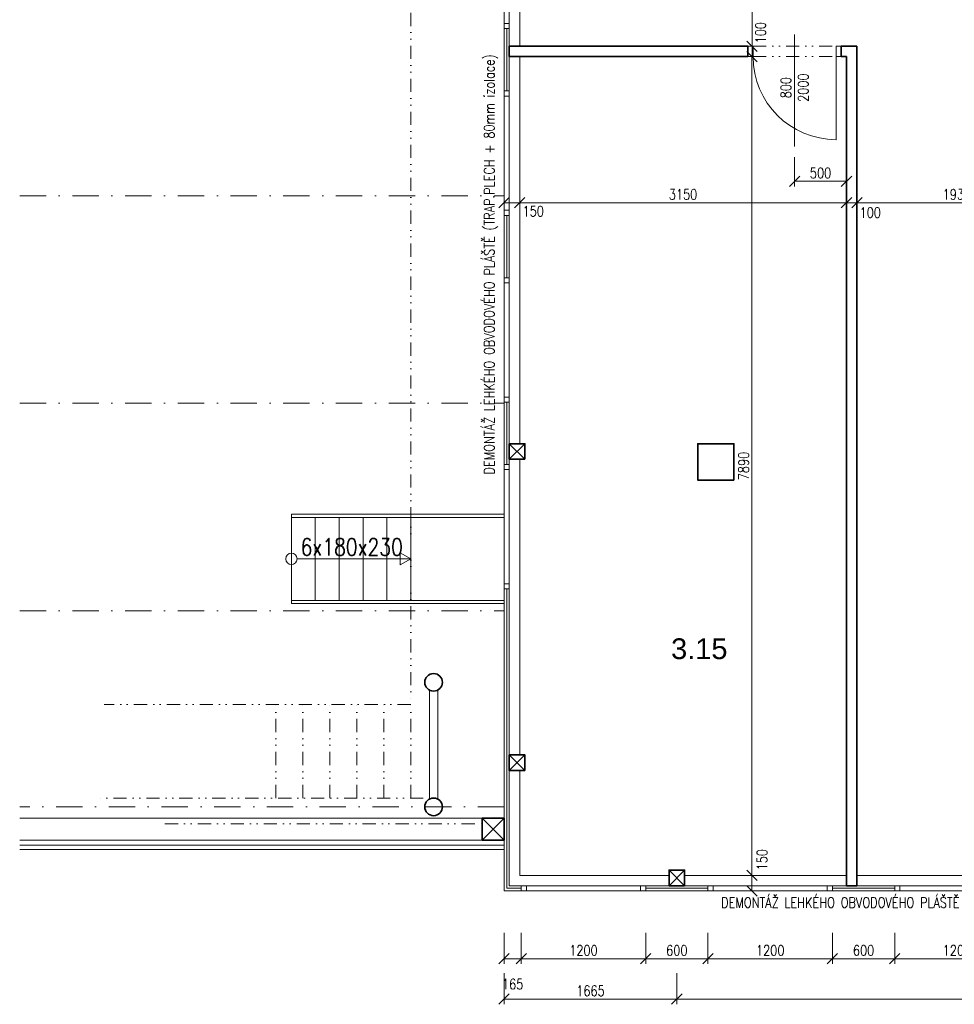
# Model space of a CAD drawing. Header units: millimetres. Extents: x -485339 to 286898, y -1189934 to 1602269.
# Tile 142 of 230: x -75174 to -66166, y -704222 to -694733. Entities that reach past the tile are written whole.
import ezdxf

# ---------------------------------------------------------------- set-up
doc = ezdxf.new("R2010")
doc.units = ezdxf.units.MM
doc.header["$LTSCALE"] = 10
doc.linetypes.add('DASHDOT', pattern=[25.4, 12.7, -6.35, 0, -6.35])
doc.linetypes.add('DĚLICÍ2', pattern=[15.875, 6.35, -3.175, 0, -3.175, 0, -3.175])
doc.layers.get('Defpoints').update_dxf_attribs({"lineweight": 0})
for name, color, linetype, lineweight, true_color in [('BOUR_DVEŘE', 7, 'Continuous', 18, 0x4ccd32), ('BOUR_OBV.PLÁŠT', 7, 'Continuous', 18, 0x4ccd32), ('BOUR_OKNA', 7, 'Continuous', 18, 0x4ccd32), ('BOURÁNÍ_POPIS', 7, 'Continuous', 18, 0x4ccd32)]:
    doc.layers.add(name, color=color, linetype=linetype, lineweight=lineweight, true_color=true_color)
for name, color, linetype, lineweight in [('St__otvory_dveře', 40, 'Continuous', 18), ('St_kóty', 132, 'Continuous', 18), ('St_lehký obvodový plášť', 152, 'Continuous', 18), ('St_plocha_místnosti', 250, 'Continuous', 18), ('St_popis', 250, 'Continuous', 18), ('St_popis_otvory', 40, 'Continuous', 18), ('St_sloupy_konstrukce haly', 5, 'Continuous', 35), ('St_sloupy_opláštění_půdorys', 25, 'Continuous', 35), ('St_čáry_nad', 250, 'DĚLICÍ2', 18), ('St_čáry_obrys', 5, 'Continuous', 35), ('St_čáry_osy', 250, 'DASHDOT', 18), ('St_čáry_plné', 250, 'Continuous', 18)]:
    doc.layers.add(name, color=color, linetype=linetype, lineweight=lineweight)
doc.styles.add('Andy', font='arial.ttf')
doc.styles.get("Standard").update_dxf_attribs({"font": 'simplex.shx', "width": 0.8})
doc.linetypes.add('ZIGZAG', pattern='A,0.00254,-5.08,[131,ltypeshp.shx,S=5.08,R=0,X=-5.08,Y=0],-10.16,[131,ltypeshp.shx,S=5.08,R=180,X=5.08,Y=0],-5.08', length=20.32254)
doc.dimstyles.new('stavebníM50 vnitřní', dxfattribs={"dimtxt": 100, "dimasz": 100, "dimexe": 50, "dimexo": 100, "dimgap": 30, "dimtad": 1, "dimdec": 0, "dimtxsty": 'Standard', "dimblk": 'OBLIQUE', "dimcen": 2.5, "dimclrd": 256, "dimclre": 256, "dimclrt": 256, "dimadec": 0, "dimazin": 0, "dimtfac": 1, "dimtdec": 0, "dimtmove": 2, "dimatfit": 2, "dimldrblk": 'OBLIQUE', "dimfxl": 250, "dimfxlon": 1, "dimlwd": -1, "dimlwe": -1, "dimarcsym": 0})

# ---------------------------------------------------------------- blocks, each defined once
blk = doc.blocks.new('G$C2A6251B2')
at = {"layer": 'St_lehký obvodový plášť', "color": 0, "ltscale": 2}
for points in [[(0, -50), (1200, -50), (1200, 0), (0, 0)], [(0, -50), (50, -50), (50, 0), (0, 0)], [(1200, -50), (1150, -50), (1150, 0), (1200, 0)]]:
    blk.add_lwpolyline(points, close=True, dxfattribs=at)
blk = doc.blocks.new('G$CBB62DE26')
at = {"layer": 'St_sloupy_opláštění_půdorys', "ltscale": 2}
blk.add_lwpolyline([(-75, -150), (75, -150), (75, 0), (-75, 0)], close=True, dxfattribs=at)
for points in [[(-75, 0), (75, -150)], [(75, 0), (-75, -150)]]:
    blk.add_lwpolyline(points, dxfattribs=at)
blk = doc.blocks.new('G$CC1796412')
at = {"layer": 'St__otvory_dveře', "color": 0, "ltscale": 2}
blk.add_lwpolyline([(850, 0.8), (850, 800.8)], dxfattribs=at)
at = {"layer": 'St__otvory_dveře', "ltscale": 2}
for points in [[(50, 0), (0, 0), (0, -100), (50, -100)], [(900, 0.8), (850, 0.8), (850, -99.2), (900, -99.2)]]:
    blk.add_lwpolyline(points, close=True, dxfattribs=at)
at = {"layer": 'St__otvory_dveře', "linetype": 'DĚLICÍ2', "ltscale": 2}
for points in [[(50, 0), (850, 0.8)], [(50, -100), (850, -99.2)]]:
    blk.add_lwpolyline(points, dxfattribs=at)
at = {"layer": 'St__otvory_dveře', "color": 0, "ltscale": 2}
blk.add_arc((850, 0.8), 800, 90, 180, dxfattribs=at)
blk = doc.blocks.new('G$C08AFE675')
at = {"layer": 'St_sloupy_konstrukce haly', "color": 250, "lineweight": 18, "ltscale": 2}
for points in [[(-525, 40), (525, 40)], [(-525, -40), (525, -40)]]:
    blk.add_lwpolyline(points, dxfattribs=at)
at = {"layer": 'St_sloupy_konstrukce haly', "ltscale": 2}
for centre in [(-600, 0), (600, 0)]:
    blk.add_circle(centre, 85, dxfattribs=at)
blk = doc.blocks.new('G$C0F2906C7')
at = {"layer": 'St_sloupy_opláštění_půdorys', "ltscale": 2}
blk.add_lwpolyline([(-105, -105), (105, -105), (105, 105), (-105, 105)], close=True, dxfattribs=at)
for points in [[(-105, 105), (105, -105)], [(105, 105), (-105, -105)]]:
    blk.add_lwpolyline(points, dxfattribs=at)
blk = doc.blocks.new('_OBLIQUE')
at = {"color": 0, "linetype": 'ByBlock'}
blk.add_line((-0.5, -0.5), (0.5, 0.5), dxfattribs=at)
blk = doc.blocks.new('*D5186')
at = {"layer": 'Defpoints', "color": 0}
for p in [(-67624.9, -692948.8), (-68154.9, -694988.8), (-68114.9, -694988.8)]:
    blk.add_point(p, dxfattribs=at)
at = {"layer": 'St_kóty'}
for p, q in [((-67864.9, -692948.8), (-68164.9, -692948.8)), ((-68114.9, -692948.8), (-68114.9, -694988.8)), ((-68114.9, -694988.8), (-68064.9, -694988.8))]:
    blk.add_line(p, q, dxfattribs=at)
at = {"layer": 'St_kóty', "linetype": 'ByBlock', "xscale": 100, "yscale": 100, "zscale": 100}
for p, rotation in [((-68114.9, -692948.8), 90), ((-68114.9, -694988.8), 270)]:
    blk.add_blockref('_OBLIQUE', p, dxfattribs=dict(at, rotation=rotation))
at = {"layer": 'St_kóty', "insert": (-68194.9, -693968.8), "char_height": 100, "attachment_point": 5, "rotation": 90}
blk.add_mtext('2040', dxfattribs=at)
blk = doc.blocks.new('*D5187')
at = {"layer": 'Defpoints', "color": 0}
for p in [(-68154.9, -694988.8), (-68154.9, -695088.8), (-68114.9, -695088.8)]:
    blk.add_point(p, dxfattribs=at)
at = {"layer": 'St_kóty'}
for p, q in [((-68114.9, -694988.8), (-68064.9, -694988.8)), ((-68114.9, -694988.8), (-68114.9, -695088.8)), ((-68114.9, -695088.8), (-68064.9, -695088.8))]:
    blk.add_line(p, q, dxfattribs=at)
at = {"layer": 'St_kóty', "linetype": 'ByBlock', "xscale": 100, "yscale": 100, "zscale": 100}
for p, rotation in [((-68114.9, -694988.8), 90), ((-68114.9, -695088.8), 270)]:
    blk.add_blockref('_OBLIQUE', p, dxfattribs=dict(at, rotation=rotation))
at = {"layer": 'St_kóty', "insert": (-68032.5, -694857.7), "char_height": 100, "attachment_point": 5, "rotation": 90}
blk.add_mtext('100', dxfattribs=at)
blk = doc.blocks.new('*D5188')
at = {"layer": 'Defpoints', "color": 0}
for p in [(-68154.9, -695088.8), (-68766.1, -702978.8), (-68115.9, -702978.8)]:
    blk.add_point(p, dxfattribs=at)
at = {"layer": 'St_kóty'}
for p, q in [((-68115.9, -695088.8), (-68065.9, -695088.8)), ((-68115.9, -695088.8), (-68115.9, -702978.8)), ((-68365.9, -702978.8), (-68065.9, -702978.8))]:
    blk.add_line(p, q, dxfattribs=at)
at = {"layer": 'St_kóty', "linetype": 'ByBlock', "xscale": 100, "yscale": 100, "zscale": 100}
for p, rotation in [((-68115.9, -695088.8), 90), ((-68115.9, -702978.8), 270)]:
    blk.add_blockref('_OBLIQUE', p, dxfattribs=dict(at, rotation=rotation))
at = {"layer": 'St_kóty', "insert": (-68195.9, -699033.8), "char_height": 100, "attachment_point": 5, "rotation": 90}
blk.add_mtext('7890', dxfattribs=at)
blk = doc.blocks.new('*D5189')
at = {"layer": 'Defpoints', "color": 0}
for p in [(-68766.1, -702978.8), (-68765.1, -703128.8), (-68115.9, -703128.8)]:
    blk.add_point(p, dxfattribs=at)
at = {"layer": 'St_kóty'}
for p, q in [((-68365.9, -702978.8), (-68065.9, -702978.8)), ((-68115.9, -702978.8), (-68115.9, -703128.8)), ((-68365.9, -703128.8), (-68065.9, -703128.8))]:
    blk.add_line(p, q, dxfattribs=at)
at = {"layer": 'St_kóty', "linetype": 'ByBlock', "xscale": 100, "yscale": 100, "zscale": 100}
for p, rotation in [((-68115.9, -702978.8), 90), ((-68115.9, -703128.8), 270)]:
    blk.add_blockref('_OBLIQUE', p, dxfattribs=dict(at, rotation=rotation))
at = {"layer": 'St_kóty', "insert": (-68018.3, -702828.9), "char_height": 100, "attachment_point": 5, "rotation": 90}
blk.add_mtext('150', dxfattribs=at)
blk = doc.blocks.new('*D5190')
at = {"layer": 'Defpoints', "color": 0}
for p in [(-67704.9, -695956.1), (-67204.9, -695956.1), (-67204.9, -696289.8)]:
    blk.add_point(p, dxfattribs=at)
at = {"layer": 'St_kóty'}
for p, q in [((-67704.9, -696056.1), (-67704.9, -696339.8)), ((-67204.9, -696056.1), (-67204.9, -696339.8)), ((-67704.9, -696289.8), (-67204.9, -696289.8))]:
    blk.add_line(p, q, dxfattribs=at)
at = {"layer": 'St_kóty', "linetype": 'ByBlock', "xscale": 100, "yscale": 100, "zscale": 100, "rotation": 180}
blk.add_blockref('_OBLIQUE', (-67704.9, -696289.8), dxfattribs=at)
at = {"layer": 'St_kóty', "linetype": 'ByBlock', "xscale": 100, "yscale": 100, "zscale": 100}
blk.add_blockref('_OBLIQUE', (-67204.9, -696289.8), dxfattribs=at)
at = {"layer": 'St_kóty', "insert": (-67454.9, -696209.8), "char_height": 100, "attachment_point": 5}
blk.add_mtext('500', dxfattribs=at)
blk = doc.blocks.new('*D5191')
at = {"layer": 'Defpoints', "color": 0}
for p in [(-70504.9, -696428.8), (-70354.9, -696428.8), (-70354.9, -696496.5)]:
    blk.add_point(p, dxfattribs=at)
at = {"layer": 'St_kóty'}
for p, q in [((-70504.9, -696496.5), (-70504.9, -696546.5)), ((-70504.9, -696496.5), (-70354.9, -696496.5)), ((-70354.9, -696496.5), (-70354.9, -696546.5))]:
    blk.add_line(p, q, dxfattribs=at)
at = {"layer": 'St_kóty', "linetype": 'ByBlock', "xscale": 100, "yscale": 100, "zscale": 100, "rotation": 180}
blk.add_blockref('_OBLIQUE', (-70504.9, -696496.5), dxfattribs=at)
at = {"layer": 'St_kóty', "linetype": 'ByBlock', "xscale": 100, "yscale": 100, "zscale": 100}
blk.add_blockref('_OBLIQUE', (-70354.9, -696496.5), dxfattribs=at)
at = {"layer": 'St_kóty', "insert": (-70224.2, -696578.6), "char_height": 100, "attachment_point": 5}
blk.add_mtext('150', dxfattribs=at)
blk = doc.blocks.new('*D5192')
at = {"layer": 'Defpoints', "color": 0}
for p in [(-67204.9, -695088.8), (-70354.9, -696428.8), (-67204.9, -696496.5)]:
    blk.add_point(p, dxfattribs=at)
at = {"layer": 'St_kóty'}
for p, q in [((-67204.9, -696246.5), (-67204.9, -696546.5)), ((-70354.9, -696496.5), (-70354.9, -696546.5)), ((-70354.9, -696496.5), (-67204.9, -696496.5))]:
    blk.add_line(p, q, dxfattribs=at)
at = {"layer": 'St_kóty', "linetype": 'ByBlock', "xscale": 100, "yscale": 100, "zscale": 100, "rotation": 180}
blk.add_blockref('_OBLIQUE', (-70354.9, -696496.5), dxfattribs=at)
at = {"layer": 'St_kóty', "linetype": 'ByBlock', "xscale": 100, "yscale": 100, "zscale": 100}
blk.add_blockref('_OBLIQUE', (-67204.9, -696496.5), dxfattribs=at)
at = {"layer": 'St_kóty', "insert": (-68779.9, -696416.5), "char_height": 100, "attachment_point": 5}
blk.add_mtext('3150', dxfattribs=at)
blk = doc.blocks.new('*D5193')
at = {"layer": 'Defpoints', "color": 0}
for p in [(-67104.9, -694988.8), (-67204.9, -695088.8), (-67104.9, -696496.5)]:
    blk.add_point(p, dxfattribs=at)
at = {"layer": 'St_kóty'}
for p, q in [((-67204.9, -696246.5), (-67204.9, -696546.5)), ((-67104.9, -696246.5), (-67104.9, -696546.5)), ((-67204.9, -696496.5), (-67104.9, -696496.5))]:
    blk.add_line(p, q, dxfattribs=at)
at = {"layer": 'St_kóty', "linetype": 'ByBlock', "xscale": 100, "yscale": 100, "zscale": 100, "rotation": 180}
blk.add_blockref('_OBLIQUE', (-67204.9, -696496.5), dxfattribs=at)
at = {"layer": 'St_kóty', "linetype": 'ByBlock', "xscale": 100, "yscale": 100, "zscale": 100}
blk.add_blockref('_OBLIQUE', (-67104.9, -696496.5), dxfattribs=at)
at = {"layer": 'St_kóty', "insert": (-66975.9, -696592), "char_height": 100, "attachment_point": 5}
blk.add_mtext('100', dxfattribs=at)
blk = doc.blocks.new('*D5194')
at = {"layer": 'Defpoints', "color": 0}
for p in [(-67104.9, -694988.8), (-65175.3, -695048.8), (-65175.3, -696496.5)]:
    blk.add_point(p, dxfattribs=at)
at = {"layer": 'St_kóty'}
for p, q in [((-67104.9, -696246.5), (-67104.9, -696546.5)), ((-65175.3, -696246.5), (-65175.3, -696546.5)), ((-67104.9, -696496.5), (-65175.3, -696496.5))]:
    blk.add_line(p, q, dxfattribs=at)
at = {"layer": 'St_kóty', "linetype": 'ByBlock', "xscale": 100, "yscale": 100, "zscale": 100, "rotation": 180}
blk.add_blockref('_OBLIQUE', (-67104.9, -696496.5), dxfattribs=at)
at = {"layer": 'St_kóty', "linetype": 'ByBlock', "xscale": 100, "yscale": 100, "zscale": 100}
blk.add_blockref('_OBLIQUE', (-65175.3, -696496.5), dxfattribs=at)
at = {"layer": 'St_kóty', "insert": (-66140.1, -696416.5), "char_height": 100, "attachment_point": 5}
blk.add_mtext('1930', dxfattribs=at)
blk = doc.blocks.new('*D5248')
at = {"layer": 'Defpoints', "color": 0}
for p in [(-66740.1, -703103.8), (-65540.1, -703103.8), (-66740.1, -703782.2)]:
    blk.add_point(p, dxfattribs=at)
at = {"layer": 'St_kóty'}
for p, q in [((-66740.1, -703532.2), (-66740.1, -703832.2)), ((-65540.1, -703532.2), (-65540.1, -703832.2)), ((-65540.1, -703782.2), (-66740.1, -703782.2))]:
    blk.add_line(p, q, dxfattribs=at)
at = {"layer": 'St_kóty', "linetype": 'ByBlock', "xscale": 100, "yscale": 100, "zscale": 100, "rotation": 180}
blk.add_blockref('_OBLIQUE', (-66740.1, -703782.2), dxfattribs=at)
at = {"layer": 'St_kóty', "linetype": 'ByBlock', "xscale": 100, "yscale": 100, "zscale": 100}
blk.add_blockref('_OBLIQUE', (-65540.1, -703782.2), dxfattribs=at)
at = {"layer": 'St_kóty', "insert": (-66140.1, -703702.2), "char_height": 100, "attachment_point": 5}
blk.add_mtext('1200', dxfattribs=at)
blk = doc.blocks.new('*D5249')
at = {"layer": 'Defpoints', "color": 0}
for p in [(-67340.1, -703103.8), (-66740.1, -703103.8), (-67340.1, -703782.2)]:
    blk.add_point(p, dxfattribs=at)
at = {"layer": 'St_kóty'}
for p, q in [((-67340.1, -703532.2), (-67340.1, -703832.2)), ((-66740.1, -703532.2), (-66740.1, -703832.2)), ((-66740.1, -703782.2), (-67340.1, -703782.2))]:
    blk.add_line(p, q, dxfattribs=at)
at = {"layer": 'St_kóty', "linetype": 'ByBlock', "xscale": 100, "yscale": 100, "zscale": 100, "rotation": 180}
blk.add_blockref('_OBLIQUE', (-67340.1, -703782.2), dxfattribs=at)
at = {"layer": 'St_kóty', "linetype": 'ByBlock', "xscale": 100, "yscale": 100, "zscale": 100}
blk.add_blockref('_OBLIQUE', (-66740.1, -703782.2), dxfattribs=at)
at = {"layer": 'St_kóty', "insert": (-67040.1, -703702.2), "char_height": 100, "attachment_point": 5}
blk.add_mtext('600', dxfattribs=at)
blk = doc.blocks.new('*D5250')
at = {"layer": 'Defpoints', "color": 0}
for p in [(-68540.1, -703103.8), (-67340.1, -703103.8), (-68540.1, -703782.2)]:
    blk.add_point(p, dxfattribs=at)
at = {"layer": 'St_kóty'}
for p, q in [((-68540.1, -703532.2), (-68540.1, -703832.2)), ((-67340.1, -703532.2), (-67340.1, -703832.2)), ((-67340.1, -703782.2), (-68540.1, -703782.2))]:
    blk.add_line(p, q, dxfattribs=at)
at = {"layer": 'St_kóty', "linetype": 'ByBlock', "xscale": 100, "yscale": 100, "zscale": 100, "rotation": 180}
blk.add_blockref('_OBLIQUE', (-68540.1, -703782.2), dxfattribs=at)
at = {"layer": 'St_kóty', "linetype": 'ByBlock', "xscale": 100, "yscale": 100, "zscale": 100}
blk.add_blockref('_OBLIQUE', (-67340.1, -703782.2), dxfattribs=at)
at = {"layer": 'St_kóty', "insert": (-67940.1, -703702.2), "char_height": 100, "attachment_point": 5}
blk.add_mtext('1200', dxfattribs=at)
blk = doc.blocks.new('*D5251')
at = {"layer": 'Defpoints', "color": 0}
for p in [(-69140.1, -703103.8), (-68540.1, -703103.8), (-69140.1, -703782.2)]:
    blk.add_point(p, dxfattribs=at)
at = {"layer": 'St_kóty'}
for p, q in [((-69140.1, -703532.2), (-69140.1, -703832.2)), ((-68540.1, -703532.2), (-68540.1, -703832.2)), ((-68540.1, -703782.2), (-69140.1, -703782.2))]:
    blk.add_line(p, q, dxfattribs=at)
at = {"layer": 'St_kóty', "linetype": 'ByBlock', "xscale": 100, "yscale": 100, "zscale": 100, "rotation": 180}
blk.add_blockref('_OBLIQUE', (-69140.1, -703782.2), dxfattribs=at)
at = {"layer": 'St_kóty', "linetype": 'ByBlock', "xscale": 100, "yscale": 100, "zscale": 100}
blk.add_blockref('_OBLIQUE', (-68540.1, -703782.2), dxfattribs=at)
at = {"layer": 'St_kóty', "insert": (-68840.1, -703702.2), "char_height": 100, "attachment_point": 5}
blk.add_mtext('600', dxfattribs=at)
blk = doc.blocks.new('*D5252')
at = {"layer": 'Defpoints', "color": 0}
for p in [(-70340.1, -703103.8), (-69140.1, -703103.8), (-70340.1, -703782.2)]:
    blk.add_point(p, dxfattribs=at)
at = {"layer": 'St_kóty'}
for p, q in [((-70340.1, -703532.2), (-70340.1, -703832.2)), ((-69140.1, -703532.2), (-69140.1, -703832.2)), ((-69140.1, -703782.2), (-70340.1, -703782.2))]:
    blk.add_line(p, q, dxfattribs=at)
at = {"layer": 'St_kóty', "linetype": 'ByBlock', "xscale": 100, "yscale": 100, "zscale": 100, "rotation": 180}
blk.add_blockref('_OBLIQUE', (-70340.1, -703782.2), dxfattribs=at)
at = {"layer": 'St_kóty', "linetype": 'ByBlock', "xscale": 100, "yscale": 100, "zscale": 100}
blk.add_blockref('_OBLIQUE', (-69140.1, -703782.2), dxfattribs=at)
at = {"layer": 'St_kóty', "insert": (-69740.1, -703702.2), "char_height": 100, "attachment_point": 5}
blk.add_mtext('1200', dxfattribs=at)
blk = doc.blocks.new('*D5253')
at = {"layer": 'Defpoints', "color": 0}
for p in [(-70504.9, -703128.8), (-70340.1, -703103.8), (-70504.9, -703782.2)]:
    blk.add_point(p, dxfattribs=at)
at = {"layer": 'St_kóty'}
for p, q in [((-70504.9, -703532.2), (-70504.9, -703832.2)), ((-70340.1, -703532.2), (-70340.1, -703832.2)), ((-70340.1, -703782.2), (-70504.9, -703782.2))]:
    blk.add_line(p, q, dxfattribs=at)
at = {"layer": 'St_kóty', "linetype": 'ByBlock', "xscale": 100, "yscale": 100, "zscale": 100, "rotation": 180}
blk.add_blockref('_OBLIQUE', (-70504.9, -703782.2), dxfattribs=at)
at = {"layer": 'St_kóty', "linetype": 'ByBlock', "xscale": 100, "yscale": 100, "zscale": 100}
blk.add_blockref('_OBLIQUE', (-70340.1, -703782.2), dxfattribs=at)
at = {"layer": 'St_kóty', "insert": (-70422.5, -704027.2), "char_height": 100, "attachment_point": 5}
blk.add_mtext('165', dxfattribs=at)
blk = doc.blocks.new('*D5254')
at = {"layer": 'Defpoints', "color": 0}
for p in [(-68840.1, -703003.8), (-70504.9, -703128.8), (-68840.1, -704171.7)]:
    blk.add_point(p, dxfattribs=at)
at = {"layer": 'St_kóty'}
for p, q in [((-70504.9, -703921.7), (-70504.9, -704221.7)), ((-68840.1, -703921.7), (-68840.1, -704221.7)), ((-70504.9, -704171.7), (-68840.1, -704171.7))]:
    blk.add_line(p, q, dxfattribs=at)
at = {"layer": 'St_kóty', "linetype": 'ByBlock', "xscale": 100, "yscale": 100, "zscale": 100, "rotation": 180}
blk.add_blockref('_OBLIQUE', (-70504.9, -704171.7), dxfattribs=at)
at = {"layer": 'St_kóty', "linetype": 'ByBlock', "xscale": 100, "yscale": 100, "zscale": 100}
blk.add_blockref('_OBLIQUE', (-68840.1, -704171.7), dxfattribs=at)
at = {"layer": 'St_kóty', "insert": (-69672.5, -704091.7), "char_height": 100, "attachment_point": 5}
blk.add_mtext('1665', dxfattribs=at)
blk = doc.blocks.new('*D5255')
at = {"layer": 'Defpoints', "color": 0}
for p in [(-68840.1, -703003.8), (-61390.3, -703003.8), (-61390.3, -704171.7)]:
    blk.add_point(p, dxfattribs=at)
at = {"layer": 'St_kóty'}
for p, q in [((-68840.1, -703921.7), (-68840.1, -704221.7)), ((-61390.3, -703921.7), (-61390.3, -704221.7)), ((-68840.1, -704171.7), (-61390.3, -704171.7))]:
    blk.add_line(p, q, dxfattribs=at)
at = {"layer": 'St_kóty', "linetype": 'ByBlock', "xscale": 100, "yscale": 100, "zscale": 100, "rotation": 180}
blk.add_blockref('_OBLIQUE', (-68840.1, -704171.7), dxfattribs=at)
at = {"layer": 'St_kóty', "linetype": 'ByBlock', "xscale": 100, "yscale": 100, "zscale": 100}
blk.add_blockref('_OBLIQUE', (-61390.3, -704171.7), dxfattribs=at)
at = {"layer": 'St_kóty', "insert": (-65115.2, -704091.7), "char_height": 100, "attachment_point": 5}
blk.add_mtext('7450', dxfattribs=at)

msp = doc.modelspace()

# ---------------------------------------------------------------- linework, layer by layer
at = {"layer": 'BOUR_OBV.PLÁŠT', "ltscale": 2}
for points in [[(-70454.9, -695418.8), (-70454.9, -694818.8), (-70504.9, -694818.8), (-70504.9, -695418.8)], [(-70454.9, -697218.8), (-70454.9, -696618.8), (-70504.9, -696618.8), (-70504.9, -697218.8)], [(-70454.9, -699018.8), (-70454.9, -698418.8), (-70504.9, -698418.8), (-70504.9, -699018.8)], [(-69140.1, -703078.8), (-68540.1, -703078.8), (-68540.1, -703128.8), (-69140.1, -703128.8)], [(-67340.1, -703078.8), (-66740.1, -703078.8), (-66740.1, -703128.8), (-67340.1, -703128.8)]]:
    msp.add_lwpolyline(points, close=True, dxfattribs=at)
at = {"layer": 'BOUR_OBV.PLÁŠT', "linetype": 'ZIGZAG', "ltscale": 0.2}
for points in [[(-70479.9, -695418.8), (-70479.9, -694818.8)], [(-70479.9, -697218.8), (-70479.9, -696618.8)], [(-70479.9, -699018.8), (-70479.9, -698418.8)], [(-70479.9, -703103.8), (-70479.9, -700218.8)], [(-70479.9, -703103.8), (-70340.1, -703103.8)], [(-69140.1, -703103.8), (-68540.1, -703103.8)], [(-67340.1, -703103.8), (-66740.1, -703103.8)]]:
    msp.add_lwpolyline(points, dxfattribs=at)
at = {"layer": 'BOUR_OBV.PLÁŠT', "ltscale": 2}
for points in [[(-70454.9, -703078.8), (-70454.9, -700218.8), (-70504.9, -700218.8), (-70504.9, -703128.8)], [(-75174.3, -702638.8), (-70504.9, -702638.8)], [(-75174.3, -702688.8), (-70504.9, -702688.8)], [(-70454.9, -703078.8), (-70340.1, -703078.8), (-70340.1, -703128.8), (-70504.9, -703128.8)]]:
    msp.add_lwpolyline(points, dxfattribs=at)
at = {"layer": 'St_popis_otvory'}
msp.add_lwpolyline([(-67704.9, -695956.1), (-67704.9, -694874.8)], dxfattribs=at)
at = {"layer": 'St_čáry_nad', "ltscale": 2}
for points in [[(-74454.9, -694348.8), (-71404.9, -694348.8), (-71404.9, -701333.8), (-74360.1, -701333.8)], [(-72704.9, -702233.8), (-72704.9, -701333.8)], [(-72444.9, -702233.8), (-72444.9, -701333.8)], [(-72184.9, -702233.8), (-72184.9, -701333.8)], [(-71924.9, -702233.8), (-71924.9, -701333.8)], [(-71664.9, -702233.8), (-71664.9, -701333.8)], [(-71404.9, -702233.8), (-71404.9, -701333.8)], [(-71284.9, -702233.8), (-74428.1, -702233.8)], [(-73774.9, -702483.8), (-70714.9, -702483.8)]]:
    msp.add_lwpolyline(points, dxfattribs=at)
at = {"layer": 'St_čáry_obrys', "ltscale": 2}
for points in [[(-70454.9, -695088.8), (-70454.9, -694988.8)], [(-68154.9, -694988.8), (-70454.9, -694988.8)], [(-68154.9, -695088.8), (-68154.9, -694988.8)], [(-67104.9, -694988.8), (-67254.9, -694988.8)], [(-67254.9, -695088.8), (-67254.9, -694988.8)], [(-67104.9, -703078.8), (-67104.9, -694988.8)], [(-68154.9, -695088.8), (-70454.9, -695088.8)], [(-67204.9, -695088.8), (-67254.9, -695088.8)], [(-67204.9, -703078.8), (-67204.9, -695088.8)], [(-67105.9, -703078.8), (-67205.9, -703078.8)]]:
    msp.add_lwpolyline(points, dxfattribs=at)
msp.add_lwpolyline([(-68289.1, -699168.8), (-68289.1, -698818.8), (-68639.1, -698818.8), (-68639.1, -699168.8)], close=True, dxfattribs=at)
at = {"layer": 'St_čáry_osy', "ltscale": 2}
for points in [[(-75174.3, -696428.8), (-70504.9, -696428.8)], [(-75174.3, -698428.8), (-70504.9, -698428.8)], [(-75174.3, -700428.8), (-70504.9, -700428.8)], [(-70504.9, -702318.8), (-75174.3, -702318.8)]]:
    msp.add_lwpolyline(points, dxfattribs=at)
at = {"layer": 'St_čáry_plné', "ltscale": 2}
for p, q in [((-72554.9, -699498.8), (-70504.9, -699498.8)), ((-71404.9, -699528.8), (-71404.9, -700328.8)), ((-71404.9, -699528.8), (-70504.9, -699528.8)), ((-72554.9, -700358.8), (-70504.9, -700358.8)), ((-71404.9, -700328.8), (-70504.9, -700328.8))]:
    msp.add_line(p, q, dxfattribs=at)
for points in [[(-70354.9, -693448.8), (-70354.9, -694988.8)], [(-70354.9, -695088.8), (-70354.9, -698818.8)], [(-70354.9, -698968.8), (-70354.9, -701818.8)], [(-72554.9, -699498.8), (-72554.9, -700358.8)], [(-72324.9, -699528.8), (-72554.9, -699528.8), (-72554.9, -700328.8), (-72324.9, -700328.8)], [(-72094.9, -699528.8), (-72324.9, -699528.8), (-72324.9, -700328.8), (-72094.9, -700328.8)], [(-71864.9, -699528.8), (-72094.9, -699528.8), (-72094.9, -700328.8), (-71864.9, -700328.8)], [(-71634.9, -699528.8), (-71864.9, -699528.8), (-71864.9, -700328.8), (-71634.9, -700328.8)], [(-71404.9, -699528.8), (-71634.9, -699528.8), (-71634.9, -700328.8), (-71404.9, -700328.8)], [(-72500.3, -699928.8), (-71404.9, -699928.8)], [(-70354.9, -701968.8), (-70354.9, -702978.8)], [(-75174.3, -702428.8), (-70504.9, -702428.8)], [(-75174.3, -702728.8), (-70504.9, -702728.8)], [(-68915.1, -702978.8), (-70354.9, -702978.8)], [(-67204.9, -702978.8), (-68765.1, -702978.8)], [(-65173.3, -702978.8), (-67104.9, -702978.8)]]:
    msp.add_lwpolyline(points, dxfattribs=at)
msp.add_lwpolyline([(-71404.9, -699928.8), (-71506.3, -699870.2), (-71506.3, -699987.4)], close=True, dxfattribs=at)
msp.add_circle((-72554.9, -699928.8), 54.6, dxfattribs=at)

# ---------------------------------------------------------------- block references
at = {"layer": 'BOUR_DVEŘE', "ltscale": 2, "xscale": -1, "rotation": 179.9999999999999}
msp.add_blockref('G$CC1796412', (-68154.9, -695088), dxfattribs=at)
at = {"layer": 'BOUR_OKNA', "ltscale": 2}
for p, rotation in [((-70504.9, -694818.8), 90), ((-70504.9, -696618.8), 90), ((-70504.9, -698418.8), 90), ((-70504.9, -700218.8), 90), ((-69140.1, -703128.8), 180), ((-67340.1, -703128.8), 180), ((-65540.1, -703128.8), 180)]:
    msp.add_blockref('G$C2A6251B2', p, dxfattribs=dict(at, rotation=rotation))
at = {"layer": 'St_sloupy_konstrukce haly', "ltscale": 2, "rotation": 90}
msp.add_blockref('G$C08AFE675', (-71184.9, -701718.8), dxfattribs=at)
at = {"layer": 'St_sloupy_opláštění_půdorys', "ltscale": 2, "rotation": 90}
for name, p in [('G$CBB62DE26', (-70454.9, -698893.8)), ('G$CBB62DE26', (-70454.9, -701893.8)), ('G$C0F2906C7', (-70609.9, -702533.8)), ('G$CBB62DE26', (-68915.1, -703003.8))]:
    msp.add_blockref(name, p, dxfattribs=at)

# ---------------------------------------------------------------- texts
at = {"layer": 'BOURÁNÍ_POPIS', "width": 0.8}
msp.add_text('DEMONTÁŽ LEHKÉHO OBVODOVÉHO PLÁŠTĚ (TRAP.PLECH + 80mm izolace)', height=100, rotation=90, dxfattribs=at).set_placement((-70598, -699116.1))
msp.add_text('DEMONTÁŽ LEHKÉHO OBVODOVÉHO PLÁŠTĚ (TRAP.PLECH + 80mm izolace)', height=100, dxfattribs=at).set_placement((-68413.2, -703291.6))
at = {"layer": 'St_plocha_místnosti', "ltscale": 2, "style": 'Andy'}
msp.add_text('3.15', height=200, dxfattribs=at).set_placement((-68895.5, -700894.7))
at = {"layer": 'St_popis', "ltscale": 2, "width": 0.8}
msp.add_text('6x180x230', height=165, dxfattribs=at).set_placement((-72466, -699897.2))
at = {"layer": 'St_popis_otvory', "insert": (-67704.9, -695387.7), "char_height": 100, "width": 1342.526, "attachment_point": 5, "rotation": 90}
msp.add_mtext('800\\P2000', dxfattribs=at)

# ---------------------------------------------------------------- dimensions: what is measured, and where the dimension line sits
at = {"layer": 'St_kóty'}
for base, p1, p2, picture, middle in [((-68114.9, -694988.8), (-67624.9, -692948.8), (-68154.9, -694988.8), '*D5186', (-68194.9, -693968.8)), ((-68115.9, -702978.8), (-68154.9, -695088.8), (-68766.1, -702978.8), '*D5188', (-68195.9, -699033.8))]:
    dim = msp.add_linear_dim(base=base, p1=p1, p2=p2, angle=90, dimstyle='stavebníM50 vnitřní', dxfattribs=at)
    dim.commit()
    dim.dimension.update_dxf_attribs({"geometry": picture, "text_midpoint": middle})
for base, p1, p2, picture, middle in [((-68114.9, -695088.8), (-68154.9, -694988.8), (-68154.9, -695088.8), '*D5187', (-68032.5, -694857.7)), ((-68115.9, -703128.8), (-68766.1, -702978.8), (-68765.1, -703128.8), '*D5189', (-68018.3, -702828.9))]:
    dim = msp.add_linear_dim(base=base, p1=p1, p2=p2, angle=90, dimstyle='stavebníM50 vnitřní', dxfattribs=at)
    dim.commit()
    dim.dimension.update_dxf_attribs({"geometry": picture, "text_midpoint": middle, "dimtype": 160})
for base, p1, p2, picture, middle in [((-67104.9, -696496.5), (-67204.9, -695088.8), (-67104.9, -694988.8), '*D5193', (-66975.9, -696592)), ((-70354.9, -696496.5), (-70504.9, -696428.8), (-70354.9, -696428.8), '*D5191', (-70224.2, -696578.6))]:
    dim = msp.add_linear_dim(base=base, p1=p1, p2=p2, dimstyle='stavebníM50 vnitřní', dxfattribs=at)
    dim.commit()
    dim.dimension.update_dxf_attribs({"geometry": picture, "text_midpoint": middle, "dimtype": 160})
for base, p1, p2, picture, middle in [((-65175.3, -696496.5), (-67104.9, -694988.8), (-65175.3, -695048.8), '*D5194', (-66140.1, -696416.5)), ((-67204.9, -696496.5), (-70354.9, -696428.8), (-67204.9, -695088.8), '*D5192', (-68779.9, -696416.5)), ((-67204.9, -696289.8), (-67704.9, -695956.1), (-67204.9, -695956.1), '*D5190', (-67454.9, -696209.8)), ((-68840.1, -704171.7), (-70504.9, -703128.8), (-68840.1, -703003.8), '*D5254', (-69672.5, -704091.7)), ((-61390.3, -704171.7), (-68840.1, -703003.8), (-61390.3, -703003.8), '*D5255', (-65115.2, -704091.7)), ((-70504.9, -703782.2), (-70340.1, -703103.8), (-70504.9, -703128.8), '*D5253', (-70422.5, -704027.2)), ((-70340.1, -703782.2), (-69140.1, -703103.8), (-70340.1, -703103.8), '*D5252', (-69740.1, -703702.2)), ((-69140.1, -703782.2), (-68540.1, -703103.8), (-69140.1, -703103.8), '*D5251', (-68840.1, -703702.2)), ((-68540.1, -703782.2), (-67340.1, -703103.8), (-68540.1, -703103.8), '*D5250', (-67940.1, -703702.2)), ((-67340.1, -703782.2), (-66740.1, -703103.8), (-67340.1, -703103.8), '*D5249', (-67040.1, -703702.2)), ((-66740.1, -703782.2), (-65540.1, -703103.8), (-66740.1, -703103.8), '*D5248', (-66140.1, -703702.2))]:
    dim = msp.add_linear_dim(base=base, p1=p1, p2=p2, dimstyle='stavebníM50 vnitřní', dxfattribs=at)
    dim.commit()
    dim.dimension.update_dxf_attribs({"geometry": picture, "text_midpoint": middle})

doc.saveas('drawing.dxf')
